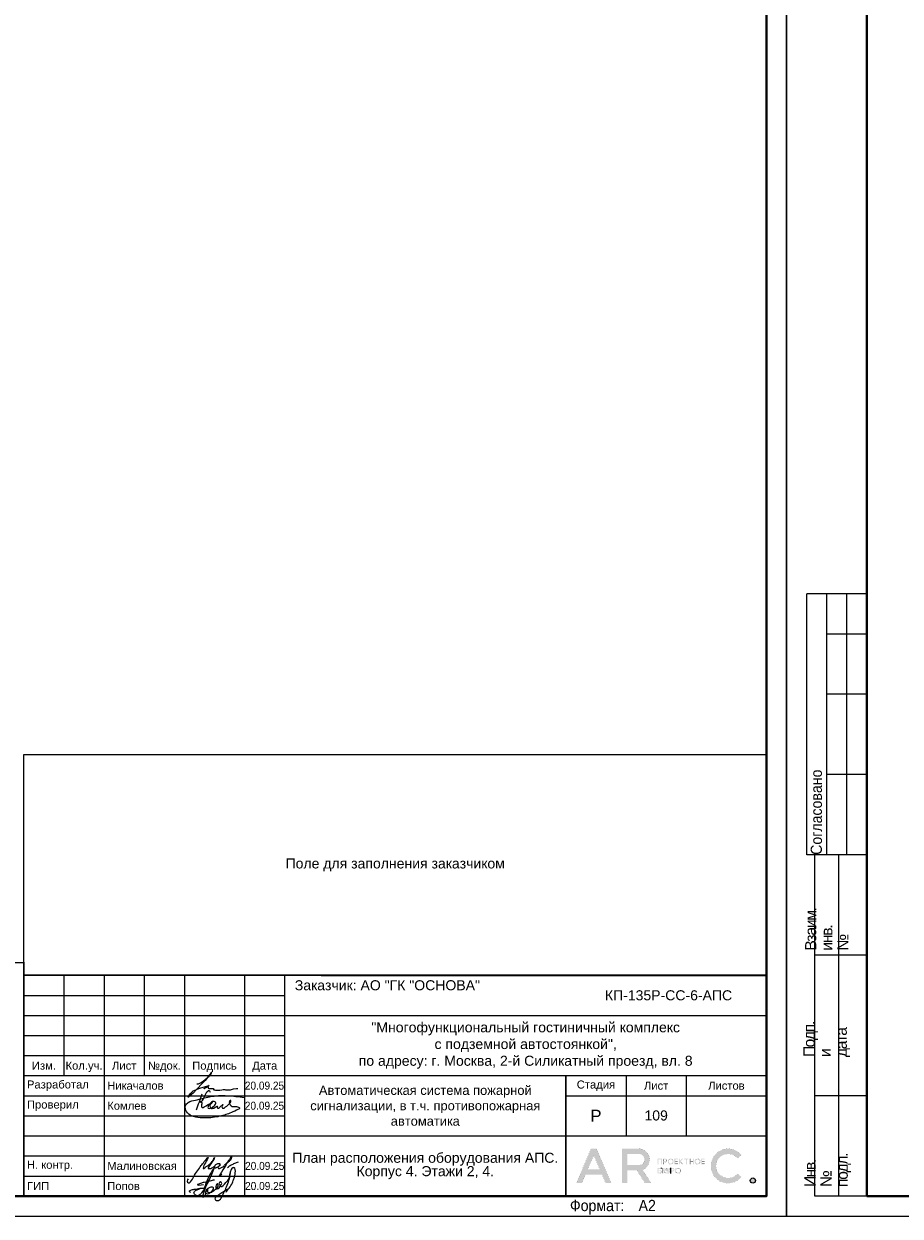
# Model space of a CAD drawing. Header units: millimetres. Extents: x -816133 to 919604, y 87941 to 147341.
# Tile 24 of 256: x -414633 to -392805, y 87941 to 117641. Entities that reach past the tile are written whole.
import ezdxf
from ezdxf.enums import TextEntityAlignment as Align

# ---------------------------------------------------------------- set-up
doc = ezdxf.new("R2010")
doc.units = ezdxf.units.MM
doc.layers.get('Defpoints').update_dxf_attribs({"color": 252})
for name, color, linetype, lineweight in [('DB CP Оформление', 7, 'Continuous', 25), ('format-line3', 7, 'Continuous', 13), ('Охрана входов', 252, 'Continuous', 30), ('Рамка', 7, 'Continuous', 18)]:
    doc.layers.add(name, color=color, linetype=linetype, lineweight=lineweight)
doc.layers.add('DB CP Подписи', color=7, linetype='Continuous', lineweight=25, true_color=0x0a45f5)
doc.layers.add('Автоматика', color=1, linetype='Continuous')
doc.layers.add('формат', color=250, linetype='Continuous')
doc.styles.add('Arial', font='arial.ttf', dxfattribs={"width": 0.9, "height": 699.9999999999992})
doc.styles.add('CP.Text', font='arial.ttf')
doc.styles.add('CP.Text дата', font='arial.ttf', dxfattribs={"width": 0.9})

# ---------------------------------------------------------------- blocks, each defined once
blk = doc.blocks.new('*U1162')
for p, q in [((-821, 155), (-836, 155)), ((-836, 90), (-836, 155)), ((-821, 145), (-831, 145)), ((-821, 130), (-831, 130)), ((-821, 110), (-831, 110)), ((-834, 90), (-836, 89.99999999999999)), ((-834, 5.00000000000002), (-834, 90)), ((-821, 90), (-834, 90)), ((-828, 5.00000000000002), (-828, 90)), ((-821, 65), (-834, 65)), ((-821, 30.00000000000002), (-834, 30.00000000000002)), ((-821, 5.00000000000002), (-834, 5.00000000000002))]:
    blk.add_line(p, q)
at = {"color": 0, "lineweight": 0}
blk.add_lwpolyline([(-841, 3.464264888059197e-14), (6.661338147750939e-14, 6.661338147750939e-14), (-1.377945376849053e-14, 594.0000000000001), (-841.0000000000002, 594.0000000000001)], close=True, dxfattribs=at)
at = {"lineweight": 40}
blk.add_lwpolyline([(-821, 5.000000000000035), (-4.999999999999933, 5.000000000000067), (-5.000000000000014, 589.0000000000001), (-821.0000000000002, 589.0000000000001)], close=True, dxfattribs=at)
at = {"layer": 'format-line3', "linetype": 'ByBlock'}
for p, q in [((-831, 90), (-831, 155)), ((-826, 90), (-826, 155))]:
    blk.add_line(p, q, dxfattribs=at)
at = {"style": 'Arial', "width": 0.9}
blk.add_text('Формат:', height=2.8, dxfattribs=at).set_placement((-53.97311837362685, 1.250000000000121))
at = {"char_height": 2.8, "width": 0.2, "attachment_point": 4, "rotation": 90, "line_spacing_factor": 0.8571428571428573, "style": 'Arial'}
for s, insert in [('{\\W0.45993; }Согласовано', (-833.5827570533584, 90)), ('{\\W0.62543;\\T0.75; \\W1;Взаим. инв. №}', (-831, 66.13970657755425)), ('{\\W0.5838;\\T0.8; \\W1;Подп. и дата}', (-831, 39.62598852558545)), ('{\\W0.5838;\\T0.8; \\W1;Инв. № подл.}', (-830.7725095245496, 7.248463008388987))]:
    blk.add_mtext(s, dxfattribs=dict(at, insert=insert))
at = {"style": 'Arial', "width": 0.9, "flags": 8}
blk.add_attdef('FORMAT', (-36.87188609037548, 1.257088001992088), '', height=2.8, dxfattribs=at)
blk = doc.blocks.new('Попов')
at = {"layer": 'DB CP Подписи', "color": 160, "true_color": 0x0a45f5}
for points in [[(7.394956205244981, 7.032094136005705), (4.284556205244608, 0.8400941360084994), (3.982156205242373, 0.4944941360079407), (3.665356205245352, 0.2583778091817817), (3.190156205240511, 0.09837780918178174), (2.801356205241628, 0.2064941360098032), (2.509696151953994, 0.451294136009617), (2.383756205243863, 0.7680941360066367), (2.429696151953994, 0.9984941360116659), (2.62855620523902, 1.243294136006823), (3.319756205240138, 1.603294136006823), (3.895756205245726, 1.848094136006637), (4.370956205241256, 1.992094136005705), (4.918156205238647, 1.992094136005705)], [(7.394956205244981, 7.032094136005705), (6.962956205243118, 6.427294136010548), (4.918156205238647, 1.992094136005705)], [(8.094156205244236, 0.03369413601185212), (8.828556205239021, 0.5520941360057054), (9.980556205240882, 1.272094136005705), (10.85895620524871, 1.761694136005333), (10.41255620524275, 1.084894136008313), (11.57895620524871, 2.611294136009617), (12.16935620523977, 3.84969413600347), (12.471756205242, 4.713694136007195), (12.629696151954, 5.419294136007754), (12.689696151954, 6.2400941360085), (12.54375620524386, 6.945694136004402), (12.34215620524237, 7.075294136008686), (12.03975620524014, 7.075294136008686), (11.64969615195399, 6.6000941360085), (11.379696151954, 5.779294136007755), (11.21895620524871, 4.728094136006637), (10.72935620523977, 3.014494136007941), (9.418956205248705, 0.0336941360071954)], [(3.521356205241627, 2.971294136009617), (3.294445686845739, 2.859738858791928), (4.789696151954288, 2.859738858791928)], [(3.521356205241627, 2.971294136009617), (4.126156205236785, 3.244894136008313), (4.932556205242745, 3.475294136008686), (6.444556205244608, 3.835294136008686), (7.495756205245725, 4.080094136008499)], [(5.979696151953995, 4.069175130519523), (4.859696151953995, -0.1216221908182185), (5.311356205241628, 0.624094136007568), (5.311356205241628, 0.8688941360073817), (5.624396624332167, 1.697142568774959), (6.247356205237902, 2.150494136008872), (6.650556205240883, 2.323294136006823), (6.909756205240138, 2.323294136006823), (7.125756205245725, 2.150494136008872), (7.125756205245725, 1.747294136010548), (6.82335620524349, 1.243294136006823), (6.333756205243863, 0.7968941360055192), (5.714556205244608, 0.5088941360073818), (5.412156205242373, 0.5952941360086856), (5.49855620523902, 1.286494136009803), (5.817585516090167, 1.879286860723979), (5.714556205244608, 1.286494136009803), (5.829756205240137, 0.9552941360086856), (6.146556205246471, 0.8832941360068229), (6.794556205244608, 1.012894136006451), (7.528956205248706, 1.459294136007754), (8.119356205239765, 2.064094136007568), (8.407356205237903, 2.510494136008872), (8.407356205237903, 2.899294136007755), (8.320956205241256, 3.028894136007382), (8.090556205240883, 2.956894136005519), (7.816956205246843, 2.366494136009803), (7.816956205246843, 1.963294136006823), (7.989756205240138, 1.776094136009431), (8.364156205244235, 1.891294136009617), (8.82495620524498, 2.323294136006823), (9.055356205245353, 2.697694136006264), (9.271356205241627, 3.302494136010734), (9.012156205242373, 3.561694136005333), (8.882556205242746, 3.561694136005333), (8.709696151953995, 3.3600941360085), (8.709696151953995, 2.978377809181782), (9.039696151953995, 2.408377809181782), (10.349696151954, 3.378377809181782), (11.11969615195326, 4.410259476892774), (11.27818451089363, 5.133235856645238), (11.35539592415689, 5.654323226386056), (11.38831620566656, 5.819447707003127), (11.35539592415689, 5.654323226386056)], [(1.534156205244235, 0.8688941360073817), (1.303756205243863, 1.041694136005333), (1.217356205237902, 1.214494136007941), (1.447756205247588, 1.416094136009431), (2.038156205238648, 1.603294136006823), (2.815756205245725, 1.761694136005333), (3.506956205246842, 1.876894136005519), (4.357209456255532, 1.989153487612), (4.918156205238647, 1.992094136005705)]]:
    blk.add_spline(points, degree=3, dxfattribs=at)
at = {"layer": 'DB CP Подписи'}
blk.add_spline([(8.094156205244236, 0.03369413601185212), (7.791756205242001, -0.2544480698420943), (7.618956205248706, -0.4847058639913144), (7.618956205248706, -0.8015058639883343), (7.950156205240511, -1.060705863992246), (8.569356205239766, -1.060705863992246), (8.943756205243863, -0.7583058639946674), (9.116556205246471, -0.4991058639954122), (9.418956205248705, 0.0336941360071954)], degree=3, dxfattribs=at)
blk = doc.blocks.new('A$Cf51998ab')
at = {"layer": 'DB CP Подписи'}
for points in [[(2.024743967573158, 7.175397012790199), (0.02474396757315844, 3.175397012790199), (2.524743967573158, 0.1753970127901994), (9.524743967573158, 6.675397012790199), (17.02474396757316, 19.1753970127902), (23.52474396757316, 28.6753970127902), (29.02474396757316, 35.6753970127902), (35.52474396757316, 43.6753970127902), (36.52474396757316, 44.6753970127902), (30.02474396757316, 30.6753970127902), (28.52474396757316, 26.1753970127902), (28.52474396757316, 25.1753970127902), (31.52474396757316, 26.6753970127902), (36.02474396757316, 30.1753970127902), (43.52474396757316, 36.1753970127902), (45.52474396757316, 39.1753970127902), (47.52474396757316, 42.6753970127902), (47.52474396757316, 43.1753970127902), (48.02474396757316, 44.1753970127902), (40.52474396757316, 31.1753970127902), (37.52474396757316, 25.6753970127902), (40.52474396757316, 25.1753970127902), (47.02474396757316, 28.6753970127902), (47.52474396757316, 29.1753970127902)], [(66.52474396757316, 31.6753970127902), (75.02474396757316, 39.1753970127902), (79.02474396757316, 43.6753970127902), (79.52474396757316, 46.6753970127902), (75.02474396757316, 41.6753970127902), (69.02474396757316, 32.6753970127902), (61.02474396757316, 18.6753970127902), (57.02474396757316, 11.6753970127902), (61.52474396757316, 15.6753970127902)], [(57.52474396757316, 34.1753970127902), (54.52474396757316, 34.1753970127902), (50.02474396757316, 31.1753970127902), (49.52474396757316, 26.1753970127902), (54.02474396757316, 27.6753970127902), (56.02474396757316, 29.1753970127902), (58.02474396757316, 33.1753970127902), (57.52474396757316, 34.1753970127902)], [(59.02474396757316, 30.6753970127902), (55.49455854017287, 28.71229258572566), (55.52474396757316, 25.6753970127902), (57.52474396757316, 25.6753970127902), (62.02474396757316, 27.6753970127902), (65.02474396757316, 29.6753970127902), (65.52474396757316, 30.1753970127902)], [(71.80259313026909, 27.23596012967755), (75.18207571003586, 30.02247973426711), (81.43411698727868, 33.40007838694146), (87.77064376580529, 36.27103771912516), (91.06563812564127, 37.45319772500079)]]:
    blk.add_spline(points, degree=3, dxfattribs=at)
blk = doc.blocks.new('Лого')
at = {"layer": 'DB CP Оформление'}
h = blk.add_hatch(color=0, dxfattribs=at)
edge = h.paths.add_edge_path()
edge.add_line((-3.149615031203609, 491.8564630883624), (-2.145539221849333, 491.0307320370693))
edge.add_arc((-5.466713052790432, 493.7619962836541), 4.300000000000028, 39.43316774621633, 320.5668322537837, ccw=False)
edge.add_line((-2.145539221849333, 496.4932605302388), (-3.149615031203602, 495.6675294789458))
edge.add_arc((-5.466713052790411, 493.7619962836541), 3.000000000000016, 39.43316774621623, 320.5668322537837)
edge = h.paths.add_edge_path()
edge.add_arc((0.7039796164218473, 490.1453402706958), 0.65, 0, 360)
h.paths.add_polyline_path([(-38.91856638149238, 496.3972109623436), (-37.43639440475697, 492.9290438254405), (-40.40073835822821, 492.9290438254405)], flags=16)
edge = h.paths.add_edge_path(flags=16)
edge.add_line((-30.56831019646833, 493.9825875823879), (-27.63778042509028, 493.9825875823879))
edge.add_arc((-27.63778042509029, 495.2825875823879), 1.299999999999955, 270.0000000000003, 360.0000000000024)
edge.add_line((-26.33778042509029, 495.2825875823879), (-26.33778042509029, 495.4512324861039))
edge.add_arc((-27.63778042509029, 495.4512324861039), 1.300000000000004, 359.9999999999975, 449.9999999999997)
edge.add_line((-27.63778042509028, 496.7512324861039), (-30.56831019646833, 496.7512324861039))
edge.add_line((-30.56831019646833, 496.7512324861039), (-30.56831019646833, 493.9825875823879))
h.paths.add_polyline_path([(-35.9689509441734, 489.4953402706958), (-36.88082038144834, 491.6290438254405), (-40.956312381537, 491.6290438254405), (-41.8681818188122, 489.4953402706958), (-43.28192242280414, 489.4953402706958), (-39.6254366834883, 498.0512324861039), (-38.21169607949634, 498.0512324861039), (-34.55521034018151, 489.4953402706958)])
edge = h.paths.add_edge_path()
edge.add_line((-30.56831019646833, 489.4953402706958), (-31.86831019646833, 489.4953402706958))
edge.add_line((-31.86831019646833, 489.4953402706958), (-31.86831019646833, 498.0512324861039))
edge.add_line((-31.86831019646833, 498.0512324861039), (-27.63778042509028, 498.0512324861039))
edge.add_arc((-27.63778042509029, 495.4512324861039), 2.600000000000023, 0, 89.99999999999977, ccw=False)
edge.add_line((-25.03778042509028, 495.4512324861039), (-25.03778042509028, 495.2825875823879))
edge.add_arc((-27.63778042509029, 495.2825875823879), 2.600000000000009, -70.23716168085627, 0, ccw=False)
edge.add_line((-26.75864866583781, 492.8357268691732), (-24.6131234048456, 489.4953402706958))
edge.add_line((-24.6131234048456, 489.4953402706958), (-26.15818166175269, 489.4953402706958))
edge.add_line((-26.15818166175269, 489.4953402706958), (-28.20534579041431, 492.6825875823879))
edge.add_line((-28.20534579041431, 492.6825875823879), (-30.56831019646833, 492.6825875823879))
edge.add_line((-30.56831019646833, 492.6825875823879), (-30.56831019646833, 489.4953402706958))
edge = h.paths.add_edge_path(flags=16)
edge.add_line((-21.27053753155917, 492.6928723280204), (-21.27053753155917, 492.5228723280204))
edge.add_arc((-20.82053753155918, 492.5228723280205), 0.4499999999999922, 180.0000000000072, 270.0000000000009)
edge.add_line((-20.82053753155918, 492.0728723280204), (-20.69150461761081, 492.0728723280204))
edge.add_arc((-20.6915046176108, 492.5228723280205), 0.4500000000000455, 269.9999999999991, 359.9999999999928)
edge.add_line((-20.24150461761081, 492.5228723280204), (-20.24150461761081, 492.6928723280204))
edge.add_arc((-20.69150461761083, 492.6928723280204), 0.4500000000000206, 0, 89.99999999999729)
edge.add_line((-20.69150461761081, 493.1428723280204), (-20.82053753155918, 493.1428723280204))
edge.add_arc((-20.82053753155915, 492.6928723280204), 0.4500000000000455, 90.00000000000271, 180)
edge = h.paths.add_edge_path(flags=17)
edge.add_line((-21.62964566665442, 491.9228723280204), (-21.62964566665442, 492.5328723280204))
edge.add_line((-21.62964566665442, 492.5328723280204), (-21.45053753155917, 492.5328723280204))
edge.add_line((-21.45053753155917, 492.5328723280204), (-21.45053753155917, 492.5228723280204))
edge.add_arc((-20.85053753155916, 492.5228723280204), 0.6000000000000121, 180, 269.999999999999)
edge.add_line((-20.85053753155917, 491.9228723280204), (-20.66150461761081, 491.9228723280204))
edge.add_arc((-20.66150461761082, 492.5228723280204), 0.6000000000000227, 270.000000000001, 360)
edge.add_line((-20.06150461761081, 492.5228723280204), (-20.06150461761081, 492.6928723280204))
edge.add_arc((-20.66150461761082, 492.6928723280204), 0.6000000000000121, 0, 89.99999999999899)
edge.add_line((-20.66150461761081, 493.2928723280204), (-20.85053753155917, 493.2928723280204))
edge.add_arc((-20.85053753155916, 492.6928723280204), 0.6000000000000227, 90.00000000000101, 180)
edge.add_line((-21.45053753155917, 492.6928723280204), (-21.45053753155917, 492.6828723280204))
edge.add_line((-21.45053753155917, 492.6828723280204), (-21.62964566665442, 492.6828723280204))
edge.add_line((-21.62964566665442, 492.6828723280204), (-21.62964566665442, 493.2928723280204))
edge.add_line((-21.62964566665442, 493.2928723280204), (-21.80964566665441, 493.2928723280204))
edge.add_line((-21.80964566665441, 493.2928723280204), (-21.80964566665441, 491.9228723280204))
edge.add_line((-21.80964566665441, 491.9228723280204), (-21.62964566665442, 491.9228723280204))
edge = h.paths.add_edge_path(flags=16)
edge.add_line((-18.44160413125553, 492.6928723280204), (-18.44160413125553, 492.5228723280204))
edge.add_arc((-17.99160413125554, 492.5228723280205), 0.4499999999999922, 180.0000000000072, 270.0000000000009)
edge.add_line((-17.99160413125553, 492.0728723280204), (-17.86257121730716, 492.0728723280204))
edge.add_arc((-17.86257121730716, 492.5228723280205), 0.4500000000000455, 269.9999999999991, 359.9999999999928)
edge.add_line((-17.41257121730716, 492.5228723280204), (-17.41257121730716, 492.6928723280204))
edge.add_arc((-17.86257121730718, 492.6928723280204), 0.4500000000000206, 0, 89.99999999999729)
edge.add_line((-17.86257121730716, 493.1428723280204), (-17.99160413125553, 493.1428723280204))
edge.add_arc((-17.99160413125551, 492.6928723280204), 0.4500000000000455, 90.00000000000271, 180)
edge = h.paths.add_edge_path()
edge.add_line((-18.62160413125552, 492.6928723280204), (-18.62160413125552, 492.5228723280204))
edge.add_arc((-18.02160413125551, 492.5228723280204), 0.6000000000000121, 180, 269.999999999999)
edge.add_line((-18.02160413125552, 491.9228723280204), (-17.83257121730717, 491.9228723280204))
edge.add_arc((-17.83257121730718, 492.5228723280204), 0.6000000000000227, 270.000000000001, 360)
edge.add_line((-17.23257121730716, 492.5228723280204), (-17.23257121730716, 492.6928723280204))
edge.add_arc((-17.83257121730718, 492.6928723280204), 0.6000000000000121, 0, 89.99999999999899)
edge.add_line((-17.83257121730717, 493.2928723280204), (-18.02160413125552, 493.2928723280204))
edge.add_arc((-18.02160413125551, 492.6928723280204), 0.6000000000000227, 90.00000000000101, 180)
edge = h.paths.add_edge_path(flags=16)
edge.add_line((-13.61226025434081, 494.9777851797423), (-13.61226025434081, 494.8077851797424))
edge.add_arc((-13.16226025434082, 494.8077851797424), 0.4499999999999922, 180.0000000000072, 270.0000000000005)
edge.add_line((-13.16226025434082, 494.3577851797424), (-13.03322734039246, 494.3577851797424))
edge.add_arc((-13.03322734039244, 494.8077851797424), 0.4500000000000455, 269.9999999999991, 359.9999999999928)
edge.add_line((-12.58322734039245, 494.8077851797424), (-12.58322734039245, 494.9777851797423))
edge.add_arc((-13.03322734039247, 494.9777851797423), 0.4500000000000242, 0, 89.99999999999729)
edge.add_line((-13.03322734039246, 495.4277851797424), (-13.16226025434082, 495.4277851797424))
edge.add_arc((-13.16226025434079, 494.9777851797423), 0.4500000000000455, 90.00000000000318, 180)
edge = h.paths.add_edge_path()
edge.add_line((-13.79226025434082, 494.9777851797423), (-13.79226025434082, 494.8077851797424))
edge.add_arc((-13.19226025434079, 494.8077851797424), 0.6000000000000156, 180, 269.9999999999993)
edge.add_line((-13.19226025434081, 494.2077851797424), (-13.00322734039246, 494.2077851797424))
edge.add_arc((-13.00322734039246, 494.8077851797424), 0.6000000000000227, 270.000000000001, 360)
edge.add_line((-12.40322734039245, 494.8077851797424), (-12.40322734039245, 494.9777851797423))
edge.add_arc((-13.00322734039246, 494.9777851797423), 0.6000000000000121, 0, 89.99999999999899)
edge.add_line((-13.00322734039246, 495.5777851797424), (-13.19226025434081, 495.5777851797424))
edge.add_arc((-13.19226025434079, 494.9777851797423), 0.6000000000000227, 90.00000000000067, 180)
edge = h.paths.add_edge_path(flags=16)
edge.add_line((-20.28705089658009, 494.9777851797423), (-20.28705089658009, 494.8077851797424))
edge.add_arc((-19.8370508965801, 494.8077851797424), 0.4499999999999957, 180.0000000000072, 270.0000000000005)
edge.add_line((-19.83705089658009, 494.3577851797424), (-19.70801798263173, 494.3577851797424))
edge.add_arc((-19.70801798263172, 494.8077851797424), 0.4500000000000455, 269.9999999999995, 359.9999999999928)
edge.add_line((-19.25801798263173, 494.8077851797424), (-19.25801798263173, 494.9777851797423))
edge.add_arc((-19.70801798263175, 494.9777851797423), 0.4500000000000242, 0, 89.99999999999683)
edge.add_line((-19.70801798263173, 495.4277851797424), (-19.83705089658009, 495.4277851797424))
edge.add_arc((-19.83705089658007, 494.9777851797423), 0.4500000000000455, 90.00000000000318, 180)
edge = h.paths.add_edge_path()
edge.add_line((-20.46705089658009, 494.9777851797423), (-20.46705089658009, 494.8077851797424))
edge.add_arc((-19.86705089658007, 494.8077851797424), 0.6000000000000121, 180, 269.999999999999)
edge.add_line((-19.86705089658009, 494.2077851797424), (-19.67801798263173, 494.2077851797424))
edge.add_arc((-19.67801798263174, 494.8077851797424), 0.6000000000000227, 270.000000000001, 360)
edge.add_line((-19.07801798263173, 494.8077851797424), (-19.07801798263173, 494.9777851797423))
edge.add_arc((-19.67801798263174, 494.9777851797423), 0.6000000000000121, 0, 89.99999999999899)
edge.add_line((-19.67801798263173, 495.5777851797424), (-19.86705089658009, 495.5777851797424))
edge.add_arc((-19.86705089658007, 494.9777851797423), 0.6000000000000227, 90.00000000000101, 180)
edge = h.paths.add_edge_path(flags=16)
edge.add_arc((-19.22667760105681, 492.7878723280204), 0.1800000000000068, 270.0000000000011, 360)
edge.add_line((-19.04667760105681, 492.7878723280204), (-19.0466776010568, 492.9328723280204))
edge.add_arc((-19.22667760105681, 492.9328723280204), 0.1800000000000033, 0, 89.99999999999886)
edge.add_line((-19.2266776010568, 493.1128723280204), (-19.63443714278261, 493.1128723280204))
edge.add_line((-19.63443714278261, 493.1128723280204), (-19.6344371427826, 492.6078723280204))
edge.add_line((-19.6344371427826, 492.6078723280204), (-19.22667760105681, 492.6078723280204))
edge = h.paths.add_edge_path()
edge.add_line((-19.63443714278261, 491.9228723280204), (-19.81443714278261, 491.9228723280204))
edge.add_line((-19.81443714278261, 491.9228723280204), (-19.81443714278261, 493.2928723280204))
edge.add_line((-19.81443714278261, 493.2928723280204), (-19.2266776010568, 493.2928723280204))
edge.add_arc((-19.2266776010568, 492.9328723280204), 0.3600000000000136, 0, 89.99999999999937, ccw=False)
edge.add_line((-18.8666776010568, 492.9328723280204), (-18.86667760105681, 492.7878723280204))
edge.add_arc((-19.22667760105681, 492.7878723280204), 0.3600000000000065, -89.99999999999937, 0, ccw=False)
edge.add_line((-19.22667760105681, 492.4278723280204), (-19.63443714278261, 492.4278723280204))
edge.add_line((-19.63443714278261, 492.4278723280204), (-19.63443714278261, 491.9228723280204))
edge = h.paths.add_edge_path(flags=16)
edge.add_line((-22.41432519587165, 492.0728723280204), (-22.81592550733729, 492.0728723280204))
edge.add_line((-22.81592550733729, 492.0728723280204), (-22.81592550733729, 492.5700955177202))
edge.add_line((-22.81592550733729, 492.5700955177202), (-22.41432519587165, 492.5700955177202))
edge.add_arc((-22.41432519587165, 492.3900955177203), 0.17999999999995, -1.807620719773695e-11, 89.99999999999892, ccw=False)
edge.add_line((-22.23432519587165, 492.3900955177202), (-22.23432519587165, 492.2528723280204))
edge.add_arc((-22.41432519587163, 492.2528723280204), 0.1799999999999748, -90.00000000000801, 0, ccw=False)
h.paths.add_polyline_path([(-16.95626591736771, 495.5777851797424), (-17.51223811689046, 494.9677851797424), (-17.55459530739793, 494.9677851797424), (-17.55459530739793, 495.5777851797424), (-17.73459530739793, 495.5777851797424), (-17.73459530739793, 494.2077851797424), (-17.55459530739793, 494.2077851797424), (-17.55459530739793, 494.8177851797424), (-17.47826675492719, 494.8177851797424), (-16.92229455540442, 494.2077851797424), (-16.67874821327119, 494.2077851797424), (-17.32006333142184, 494.9114214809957), (-16.71271957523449, 495.5777851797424)])
edge = h.paths.add_edge_path()
edge.add_line((-22.10894538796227, 493.1128723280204), (-22.8159255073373, 493.1128723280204))
edge.add_line((-22.8159255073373, 493.1128723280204), (-22.81592550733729, 492.7200955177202))
edge.add_line((-22.81592550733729, 492.7200955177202), (-22.41432519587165, 492.7200955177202))
edge.add_arc((-22.41432519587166, 492.3600955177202), 0.3600000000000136, 0, 89.99999999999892, ccw=False)
edge.add_line((-22.05432519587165, 492.3600955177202), (-22.05432519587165, 492.2828723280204))
edge.add_arc((-22.41432519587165, 492.2828723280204), 0.3600000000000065, -89.99999999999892, 0, ccw=False)
edge.add_line((-22.41432519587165, 491.9228723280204), (-23.01592550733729, 491.9228723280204))
edge.add_line((-23.01592550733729, 491.9228723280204), (-23.01592550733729, 493.2928723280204))
edge.add_line((-23.01592550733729, 493.2928723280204), (-22.10894538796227, 493.2928723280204))
edge.add_line((-22.10894538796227, 493.2928723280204), (-22.10894538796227, 493.1128723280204))
h.paths.add_polyline_path([(-15.99401623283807, 495.3977851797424), (-16.45775531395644, 495.3977851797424), (-16.45775531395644, 495.5777851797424), (-15.35027715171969, 495.5777851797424), (-15.35027715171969, 495.3977851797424), (-15.81401623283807, 495.3977851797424), (-15.81401623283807, 494.2077851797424), (-15.99401623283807, 494.2077851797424)])
h.paths.add_polyline_path([(-14.219327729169, 494.9827851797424), (-14.219327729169, 495.5777851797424), (-14.039327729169, 495.5777851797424), (-14.039327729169, 494.2077851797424), (-14.219327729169, 494.2077851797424), (-14.219327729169, 494.8027851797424), (-14.92320967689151, 494.8027851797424), (-14.92320967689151, 494.2077851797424), (-15.10320967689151, 494.2077851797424), (-15.10320967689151, 495.5777851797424), (-14.92320967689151, 495.5777851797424), (-14.92320967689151, 494.9827851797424)])
h.paths.add_polyline_path([(-11.97615986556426, 494.8027851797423), (-11.97615986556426, 494.3877851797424), (-11.30687213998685, 494.3877851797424), (-11.30687213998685, 494.2077851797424), (-12.15615986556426, 494.2077851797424), (-12.15615986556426, 495.5777851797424), (-11.30687213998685, 495.5777851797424), (-11.30687213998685, 495.3977851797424), (-11.97615986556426, 495.3977851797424), (-11.97615986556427, 494.9827851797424), (-11.34484040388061, 494.9827851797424), (-11.34484040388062, 494.8027851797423)])
edge = h.paths.add_edge_path(flags=16)
edge.add_arc((-21.07411837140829, 495.0727851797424), 0.1800000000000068, 270.0000000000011, 360)
edge.add_line((-20.89411837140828, 495.0727851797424), (-20.89411837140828, 495.2177851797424))
edge.add_arc((-21.07411837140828, 495.2177851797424), 0.1800000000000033, 0, 89.99999999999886)
edge.add_line((-21.07411837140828, 495.3977851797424), (-21.48187791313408, 495.3977851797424))
edge.add_line((-21.48187791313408, 495.3977851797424), (-21.48187791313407, 494.8927851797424))
edge.add_line((-21.48187791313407, 494.8927851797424), (-21.07411837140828, 494.8927851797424))
h.paths.add_polyline_path([(-22.81592550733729, 494.2077851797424), (-23.01592550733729, 494.2077851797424), (-23.01592550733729, 495.5777851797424), (-21.90894538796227, 495.5777851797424), (-21.90894538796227, 494.2077851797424), (-22.10894538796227, 494.2077851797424), (-22.10894538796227, 495.3977851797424), (-22.81592550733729, 495.3977851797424)])
h.paths.add_polyline_path([(-18.65095050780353, 494.8027851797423), (-18.65095050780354, 494.3877851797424), (-17.98166278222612, 494.3877851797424), (-17.98166278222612, 494.2077851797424), (-18.83095050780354, 494.2077851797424), (-18.83095050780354, 495.5777851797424), (-17.98166278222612, 495.5777851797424), (-17.98166278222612, 495.3977851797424), (-18.65095050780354, 495.3977851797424), (-18.65095050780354, 494.9827851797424), (-18.01963104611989, 494.9827851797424), (-18.01963104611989, 494.8027851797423)])
edge = h.paths.add_edge_path()
edge.add_line((-21.48187791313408, 494.2077851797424), (-21.66187791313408, 494.2077851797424))
edge.add_line((-21.66187791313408, 494.2077851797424), (-21.66187791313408, 495.5777851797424))
edge.add_line((-21.66187791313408, 495.5777851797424), (-21.07411837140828, 495.5777851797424))
edge.add_arc((-21.07411837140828, 495.2177851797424), 0.3600000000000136, 0, 89.99999999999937, ccw=False)
edge.add_line((-20.71411837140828, 495.2177851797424), (-20.71411837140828, 495.0727851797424))
edge.add_arc((-21.07411837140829, 495.0727851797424), 0.3600000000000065, -89.99999999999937, 0, ccw=False)
edge.add_line((-21.07411837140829, 494.7127851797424), (-21.48187791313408, 494.7127851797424))
edge.add_line((-21.48187791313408, 494.7127851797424), (-21.48187791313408, 494.2077851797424))
edge = h.paths.add_edge_path()
edge.add_line((-19.81443714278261, 493.2928723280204), (-19.81443714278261, 491.9228723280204))
edge.add_line((-22.10894538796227, 493.2928723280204), (-22.10894538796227, 493.1128723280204))
at = {"layer": 'DB CP Оформление', "color": 0}
for p, q in [((-22.10894538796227, 493.2928723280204), (-22.10894538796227, 493.1128723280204)), ((-19.81443714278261, 493.2928723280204), (-19.81443714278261, 491.9228723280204))]:
    blk.add_line(p, q, dxfattribs=at)
at = {"layer": 'DB CP Оформление', "color": 0, "const_width": 0.01}
for points in [[(-35.9689509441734, 489.4953402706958), (-36.88082038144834, 491.6290438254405), (-40.956312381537, 491.6290438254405), (-41.8681818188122, 489.4953402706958), (-43.28192242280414, 489.4953402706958), (-39.6254366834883, 498.0512324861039), (-38.21169607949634, 498.0512324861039), (-34.55521034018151, 489.4953402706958)], [(-38.91856638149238, 496.3972109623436), (-37.43639440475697, 492.9290438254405), (-40.40073835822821, 492.9290438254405)], [(-22.81592550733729, 494.2077851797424), (-23.01592550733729, 494.2077851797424), (-23.01592550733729, 495.5777851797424), (-21.90894538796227, 495.5777851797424), (-21.90894538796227, 494.2077851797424), (-22.10894538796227, 494.2077851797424), (-22.10894538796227, 495.3977851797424), (-22.81592550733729, 495.3977851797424)], [(-18.65095050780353, 494.8027851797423), (-18.65095050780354, 494.3877851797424), (-17.98166278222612, 494.3877851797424), (-17.98166278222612, 494.2077851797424), (-18.83095050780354, 494.2077851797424), (-18.83095050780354, 495.5777851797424), (-17.98166278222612, 495.5777851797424), (-17.98166278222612, 495.3977851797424), (-18.65095050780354, 495.3977851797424), (-18.65095050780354, 494.9827851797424), (-18.01963104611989, 494.9827851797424), (-18.01963104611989, 494.8027851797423)], [(-16.95626591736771, 495.5777851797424), (-17.51223811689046, 494.9677851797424), (-17.55459530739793, 494.9677851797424), (-17.55459530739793, 495.5777851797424), (-17.73459530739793, 495.5777851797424), (-17.73459530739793, 494.2077851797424), (-17.55459530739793, 494.2077851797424), (-17.55459530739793, 494.8177851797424), (-17.47826675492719, 494.8177851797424), (-16.92229455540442, 494.2077851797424), (-16.67874821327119, 494.2077851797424), (-17.32006333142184, 494.9114214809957), (-16.71271957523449, 495.5777851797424)], [(-15.99401623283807, 495.3977851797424), (-16.45775531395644, 495.3977851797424), (-16.45775531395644, 495.5777851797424), (-15.35027715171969, 495.5777851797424), (-15.35027715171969, 495.3977851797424), (-15.81401623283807, 495.3977851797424), (-15.81401623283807, 494.2077851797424), (-15.99401623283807, 494.2077851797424)], [(-14.219327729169, 494.9827851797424), (-14.219327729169, 495.5777851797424), (-14.039327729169, 495.5777851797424), (-14.039327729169, 494.2077851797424), (-14.219327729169, 494.2077851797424), (-14.219327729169, 494.8027851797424), (-14.92320967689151, 494.8027851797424), (-14.92320967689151, 494.2077851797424), (-15.10320967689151, 494.2077851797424), (-15.10320967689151, 495.5777851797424), (-14.92320967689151, 495.5777851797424), (-14.92320967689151, 494.9827851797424)], [(-11.97615986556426, 494.8027851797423), (-11.97615986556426, 494.3877851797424), (-11.30687213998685, 494.3877851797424), (-11.30687213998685, 494.2077851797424), (-12.15615986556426, 494.2077851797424), (-12.15615986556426, 495.5777851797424), (-11.30687213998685, 495.5777851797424), (-11.30687213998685, 495.3977851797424), (-11.97615986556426, 495.3977851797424), (-11.97615986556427, 494.9827851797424), (-11.34484040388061, 494.9827851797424), (-11.34484040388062, 494.8027851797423)]]:
    blk.add_lwpolyline(points, close=True, dxfattribs=at)
for points in [[(-30.56831019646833, 489.4953402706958), (-31.86831019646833, 489.4953402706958), (-31.86831019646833, 498.0512324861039), (-27.63778042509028, 498.0512324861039, -0.414213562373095), (-25.03778042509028, 495.4512324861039), (-25.03778042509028, 495.2825875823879, -0.316436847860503), (-26.75864866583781, 492.8357268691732), (-24.6131234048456, 489.4953402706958), (-26.15818166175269, 489.4953402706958), (-28.20534579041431, 492.6825875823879), (-30.56831019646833, 492.6825875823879)], [(-30.56831019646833, 493.9825875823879), (-27.63778042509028, 493.9825875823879, 0.414213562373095), (-26.33778042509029, 495.2825875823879), (-26.33778042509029, 495.4512324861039, 0.414213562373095), (-27.63778042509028, 496.7512324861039), (-30.56831019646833, 496.7512324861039)], [(-3.149615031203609, 491.8564630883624), (-2.145539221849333, 491.0307320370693, -2.790346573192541), (-2.145539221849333, 496.4932605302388), (-3.149615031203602, 495.6675294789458, 2.790346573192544)], [(-22.10894538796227, 493.1128723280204), (-22.8159255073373, 493.1128723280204), (-22.81592550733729, 492.7200955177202), (-22.41432519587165, 492.7200955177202, -0.4142135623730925), (-22.05432519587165, 492.3600955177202), (-22.05432519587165, 492.2828723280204, -0.4142135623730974), (-22.41432519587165, 491.9228723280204), (-23.01592550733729, 491.9228723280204), (-23.01592550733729, 493.2928723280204), (-22.10894538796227, 493.2928723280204)], [(-21.62964566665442, 491.9228723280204), (-21.62964566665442, 492.5328723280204), (-21.45053753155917, 492.5328723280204), (-21.45053753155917, 492.5228723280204, 0.414213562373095), (-20.85053753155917, 491.9228723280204), (-20.66150461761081, 491.9228723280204, 0.414213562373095), (-20.06150461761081, 492.5228723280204), (-20.06150461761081, 492.6928723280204, 0.414213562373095), (-20.66150461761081, 493.2928723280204), (-20.85053753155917, 493.2928723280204, 0.414213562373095), (-21.45053753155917, 492.6928723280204), (-21.45053753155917, 492.6828723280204), (-21.62964566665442, 492.6828723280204), (-21.62964566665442, 493.2928723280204), (-21.80964566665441, 493.2928723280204), (-21.80964566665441, 491.9228723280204)], [(-21.48187791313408, 494.2077851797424), (-21.66187791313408, 494.2077851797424), (-21.66187791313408, 495.5777851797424), (-21.07411837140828, 495.5777851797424, -0.4142135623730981), (-20.71411837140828, 495.2177851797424), (-20.71411837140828, 495.0727851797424, -0.4142135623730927), (-21.07411837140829, 494.7127851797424), (-21.48187791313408, 494.7127851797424)], [(-21.07411837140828, 494.8927851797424, 0.4142135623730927), (-20.89411837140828, 495.0727851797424), (-20.89411837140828, 495.2177851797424, 0.4142135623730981), (-21.07411837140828, 495.3977851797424), (-21.48187791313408, 495.3977851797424), (-21.48187791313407, 494.8927851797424)], [(-21.27053753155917, 492.6928723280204), (-21.27053753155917, 492.5228723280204, 0.414213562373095), (-20.82053753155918, 492.0728723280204), (-20.69150461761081, 492.0728723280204, 0.414213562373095), (-20.24150461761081, 492.5228723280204), (-20.24150461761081, 492.6928723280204, 0.414213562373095), (-20.69150461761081, 493.1428723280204), (-20.82053753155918, 493.1428723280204, 0.414213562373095)], [(-20.46705089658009, 494.9777851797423), (-20.46705089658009, 494.8077851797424, 0.414213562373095), (-19.86705089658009, 494.2077851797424), (-19.67801798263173, 494.2077851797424, 0.414213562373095), (-19.07801798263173, 494.8077851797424), (-19.07801798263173, 494.9777851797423, 0.414213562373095), (-19.67801798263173, 495.5777851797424), (-19.86705089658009, 495.5777851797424, 0.414213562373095)], [(-20.28705089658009, 494.9777851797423), (-20.28705089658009, 494.8077851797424, 0.414213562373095), (-19.83705089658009, 494.3577851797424), (-19.70801798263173, 494.3577851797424, 0.414213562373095), (-19.25801798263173, 494.8077851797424), (-19.25801798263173, 494.9777851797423, 0.414213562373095), (-19.70801798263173, 495.4277851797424), (-19.83705089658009, 495.4277851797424, 0.414213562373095)], [(-19.63443714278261, 491.9228723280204), (-19.81443714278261, 491.9228723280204), (-19.81443714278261, 493.2928723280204), (-19.2266776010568, 493.2928723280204, -0.4142135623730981), (-18.8666776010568, 492.9328723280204), (-18.86667760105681, 492.7878723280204, -0.4142135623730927), (-19.22667760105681, 492.4278723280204), (-19.63443714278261, 492.4278723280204)], [(-19.22667760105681, 492.6078723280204, 0.4142135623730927), (-19.04667760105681, 492.7878723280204), (-19.0466776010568, 492.9328723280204, 0.4142135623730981), (-19.2266776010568, 493.1128723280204), (-19.63443714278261, 493.1128723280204), (-19.6344371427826, 492.6078723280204)], [(-18.62160413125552, 492.6928723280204), (-18.62160413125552, 492.5228723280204, 0.414213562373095), (-18.02160413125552, 491.9228723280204), (-17.83257121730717, 491.9228723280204, 0.414213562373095), (-17.23257121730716, 492.5228723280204), (-17.23257121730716, 492.6928723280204, 0.414213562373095), (-17.83257121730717, 493.2928723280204), (-18.02160413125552, 493.2928723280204, 0.414213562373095)], [(-18.44160413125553, 492.6928723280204), (-18.44160413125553, 492.5228723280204, 0.414213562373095), (-17.99160413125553, 492.0728723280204), (-17.86257121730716, 492.0728723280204, 0.414213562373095), (-17.41257121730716, 492.5228723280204), (-17.41257121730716, 492.6928723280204, 0.414213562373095), (-17.86257121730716, 493.1428723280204), (-17.99160413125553, 493.1428723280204, 0.414213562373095)], [(-13.79226025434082, 494.9777851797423), (-13.79226025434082, 494.8077851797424, 0.414213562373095), (-13.19226025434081, 494.2077851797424), (-13.00322734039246, 494.2077851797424, 0.414213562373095), (-12.40322734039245, 494.8077851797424), (-12.40322734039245, 494.9777851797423, 0.414213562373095), (-13.00322734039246, 495.5777851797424), (-13.19226025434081, 495.5777851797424, 0.414213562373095)], [(-13.61226025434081, 494.9777851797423), (-13.61226025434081, 494.8077851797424, 0.414213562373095), (-13.16226025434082, 494.3577851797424), (-13.03322734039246, 494.3577851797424, 0.414213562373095), (-12.58322734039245, 494.8077851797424), (-12.58322734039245, 494.9777851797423, 0.414213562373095), (-13.03322734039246, 495.4277851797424), (-13.16226025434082, 495.4277851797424, 0.414213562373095)], [(-22.41432519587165, 492.0728723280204), (-22.81592550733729, 492.0728723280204), (-22.81592550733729, 492.5700955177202), (-22.41432519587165, 492.5700955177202, -0.4142135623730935), (-22.23432519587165, 492.3900955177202), (-22.23432519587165, 492.2528723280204, -0.4142135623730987)]]:
    blk.add_lwpolyline(points, format="xyb", close=True, dxfattribs=at)
at = {"layer": 'DB CP Оформление', "color": 0}
blk.add_circle((0.7039796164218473, 490.1453402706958), 0.65, dxfattribs=at)
at = {"layer": 'Defpoints', "color": 0}
blk.add_lwpolyline([(-45.89650028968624, 501.2732863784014), (4.103499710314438, 501.2732863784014), (4.103499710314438, 486.2732863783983), (-45.89650028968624, 486.2732863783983)], close=True, dxfattribs=at)
blk = doc.blocks.new('A$C5BE547C8')
at = {"layer": 'DB CP Подписи', "color": 160, "true_color": 0x0a45f5}
for points in [[(-36.17550682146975, 134.4371501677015), (61.71678818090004, 412.4869762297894)], [(12.77064067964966, 273.4620631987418), (54.9465189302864, 284.4855278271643), (94.154754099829, 355.2698806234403), (190.2780455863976, 461.4464249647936), (197.8667517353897, 439.9583000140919)], [(553.6754189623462, 292.4671654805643), (541.1363445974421, 294.8536106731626), (543.5881781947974, 221.3447915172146), (618.3679039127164, 188.8783703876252), (688.8570107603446, 181.5274854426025), (702.341915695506, 169.2760206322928), (655.1448083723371, 128.8461685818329), (445.8771119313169, 43.72502877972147), (210.5232081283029, -1.356840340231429), (25.1820216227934, -2.336883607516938), (-119.9528827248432, 30.00445333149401), (-207.229957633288, 105.4676031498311), (-226.8427679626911, 202.491644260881), (-177.8107121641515, 263.2541753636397), (-54.24994114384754, 301.4757719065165), (189.9297362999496, 360.2782164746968), (498.8316938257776, 377.9189649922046), (787.0024744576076, 349.3846527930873)], [(12.77064067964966, 273.4620631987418), (53.68175455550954, 259.2054039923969), (47.35787273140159, 207.3811667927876), (60.00563637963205, 173.2529950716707), (97.94904722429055, 183.3650324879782)], [(97.94904722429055, 183.3650324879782), (177.0679458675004, 224.8184770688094), (161.8986921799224, 163.5096667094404), (207.1457470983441, 161.4226177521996), (266.314922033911, 204.5548820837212), (296.9437179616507, 255.3396693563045), (253.785020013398, 280.3842265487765), (197.7158576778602, 243.8061435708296), (177.076149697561, 224.897245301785)], [(240.4512582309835, 278.160545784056), (216.6761126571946, 242.9138925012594), (193.0570860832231, 200.9501308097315), (214.3763311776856, 163.8837520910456), (260.4151262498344, 165.1061032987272), (324.2741268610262, 195.7046833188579), (317.2758679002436, 178.2197674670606), (323.3993369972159, 165.9803596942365), (371.5122399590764, 186.0879841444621), (421.3747226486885, 228.0517155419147), (401.2547955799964, 186.9622102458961), (414.3764636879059, 162.4833644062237), (464.2389463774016, 183.4652452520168), (539.4700353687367, 247.2851138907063), (556.5207641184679, 274.5734312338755), (553.6754189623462, 292.4671654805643)]]:
    blk.add_spline(points, degree=3, dxfattribs=at)
blk = doc.blocks.new('Никачалов')
blk.add_lwpolyline([(-307.2528087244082, -10.52482762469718), (-266.7209943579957, -10.52482762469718), (-217.2917009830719, 12.19796214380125), (-151.053767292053, 56.65713122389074), (-104.5903002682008, 97.1639252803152), (-42.3079472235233, 148.5397506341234), (-2.762450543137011, 181.1417946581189), (25.90605847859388, 213.7455219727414), (43.7010164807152, 235.4819012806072), (55.56432182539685, 255.2404097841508), (61.49597449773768, 269.0720390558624), (48.64291482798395, 267.0958515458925), (20.96416013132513, 227.5771512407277), (-26.48906123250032, 171.2625404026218), (-43.29770154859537, 147.551656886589), (-106.566372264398, 73.45304175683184), (-171.8145516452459, 1.330614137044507), (-320.1058683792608, -151.8054015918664), (-406.1148320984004, -241.7118334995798), (-487.1818974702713, -312.8461673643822), (-518.8162328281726, -343.4720238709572), (-528.703466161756, -345.4482113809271), (-526.7239574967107, -334.5808633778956), (-516.8401608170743, -316.7968590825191), (-494.0998678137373, -283.2067213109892), (-477.294664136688, -261.4703420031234), (-435.7730954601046, -217.0111729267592), (-400.1831794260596, -188.3598206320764), (-362.6171914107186, -168.6013121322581), (-318.1297963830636, -150.8173078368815), (-234.0969046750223, -118.213580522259), (-154.0195936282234, -90.55032198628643), (-5.728276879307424, -52.01971543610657), (-125.3510846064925, -134.0213973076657), (-130.2929829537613, -133.0333035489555), (-128.316910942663, -131.0571160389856), (-95.39726961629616, -111.8204287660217), (-59.85203000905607, -95.76348443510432), (-27.71938084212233, -87.49177623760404), (-25.77080201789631, -90.41229184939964), (-29.66795968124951, -102.5757764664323), (-30.15252690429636, -110.3610126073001), (-29.17995580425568, -115.7122051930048), (-24.3102270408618, -121.0650810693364), (-17.49535610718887, -123.4974413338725), (-8.24390245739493, -125.9314848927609), (2.468126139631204, -127.3909010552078), (14.15272583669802, -127.3909010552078), (101.7906602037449, -127.3909010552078), (105.0348549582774, -129.2711407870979), (104.8664592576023, -152.815378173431), (110.9218312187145, -158.3651994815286), (128.4246742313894, -163.9133375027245), (156.4780234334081, -166.202617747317), (264.0107071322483, -165.9518068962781), (307.6251938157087, -158.1497378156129), (346.3905716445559, -151.961947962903), (383.8122205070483, -151.961947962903), (403.5351374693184, -158.7119581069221), (436.9152894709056, -161.67118948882), (526.11689822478, -161.927050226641), (598.5373598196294, -138.5208429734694), (676.6111056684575, -125.8742528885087), (713.761259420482, -126.4129070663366)])
blk = doc.blocks.new('ауацуа')
at = {"layer": 'DB CP Оформление'}
for p, q in [((-901444.4389830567, -47611.55045884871), (-882944.4389830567, -47611.55045884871)), ((-901444.4389830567, -53111.55045884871), (-901444.4389830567, -47611.55045884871)), ((-900444.4389830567, -47611.55045884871), (-900444.4389830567, -50111.55045884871)), ((-899444.4389830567, -47611.55045884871), (-899444.4389830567, -53111.55045884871)), ((-898444.4389830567, -47611.55045884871), (-898444.4389830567, -50111.55045884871)), ((-897444.4389830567, -47611.55045884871), (-897444.4389830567, -53111.55045884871)), ((-895944.4389830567, -47611.55045884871), (-895944.4389830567, -53111.55045884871)), ((-894944.4389830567, -53111.55045884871), (-894944.4389830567, -47612.58197722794)), ((-901444.4389830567, -48111.55045884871), (-894944.4389830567, -48111.55045884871)), ((-901444.4389830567, -48611.55045884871), (-894944.4389830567, -48611.55045884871)), ((-894944.4389830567, -48611.55045884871), (-882944.4389830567, -48611.55045884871)), ((-901444.4389830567, -49111.55045884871), (-894944.4389830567, -49111.55045884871)), ((-901444.4389830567, -49611.55045884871), (-894944.4389830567, -49611.55045884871)), ((-901444.4389830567, -50111.55045884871), (-882944.4389830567, -50111.55045884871)), ((-887944.4389830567, -53111.55045884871), (-887944.4389830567, -50111.55045884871)), ((-887944.4389830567, -50111.55045884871), (-887944.4389830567, -53111.55045884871)), ((-886444.4389830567, -50111.55045884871), (-886444.4389830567, -51611.55045884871)), ((-884944.4389830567, -50111.55045884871), (-884944.4389830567, -51611.55045884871)), ((-901444.4389830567, -50611.55045884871), (-894944.4389830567, -50611.55045884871)), ((-887944.4389830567, -50611.55045884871), (-882944.4389830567, -50611.55045884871)), ((-901444.4389830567, -51111.55045884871), (-894944.4389830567, -51111.55045884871)), ((-901444.4389830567, -51611.55045884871), (-894944.4389830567, -51611.55045884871)), ((-894944.4389830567, -51611.55045884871), (-882944.4389830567, -51611.55045884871)), ((-901444.4389830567, -52111.55045884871), (-894944.4389830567, -52111.55045884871)), ((-901444.4389830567, -52611.55045884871), (-894944.4389830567, -52611.55045884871)), ((-901444.4389830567, -53111.55045884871), (-882944.4389830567, -53111.55045884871))]:
    blk.add_line(p, q, dxfattribs=at)
at = {"layer": 'DB CP Оформление', "ltscale": 100}
blk.add_line((-882944.4389830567, -53111.55045884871), (-882944.4389830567, -47611.55045884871), dxfattribs=at)
at = {"layer": 'DB CP Оформление'}
blk.add_lwpolyline([(-887944.4389830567, -51611.55045884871), (-882944.4389830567, -51611.55045884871), (-882944.4389830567, -53111.55045884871), (-887944.4389830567, -53111.55045884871)], close=True, dxfattribs=at)
at = {"layer": 'DB CP Оформление', "color": 0, "xscale": 100, "yscale": 100, "zscale": 100}
blk.add_blockref('Лого', (-883354.7889540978, -101738.8790966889), dxfattribs=at)
at = {"layer": 'DB CP Подписи'}
blk.add_blockref('Никачалов', (-896824.2117446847, -50303.85781468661), dxfattribs=at)
at = {"layer": 'DB CP Подписи', "color": 160, "true_color": 0x0a45f5, "xscale": 1.445624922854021, "yscale": 1.445624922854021, "zscale": 1.445624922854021}
blk.add_blockref('A$C5BE547C8', (-897091.0831624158, -51157.1531102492), dxfattribs=at)
at = {"layer": 'DB CP Подписи'}
for name, p, xscale, yscale, zscale in [('A$Cf51998ab', (-897379.3541802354, -52782.28930560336), 14.0625, 14.0625, 14.0625), ('Попов', (-897444.4389830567, -53111.55045884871), 100, 100, 100)]:
    blk.add_blockref(name, p, dxfattribs=dict(at, xscale=xscale, yscale=yscale, zscale=zscale))
at = {"layer": 'DB CP Оформление', "style": 'CP.Text'}
for s, p in [('Изм.', (-900944.4389830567, -49861.55045884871)), ('Кол.уч.', (-899944.4389830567, -49861.55045884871)), ('Лист', (-898944.4389830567, -49861.55045884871)), ('№док.', (-897944.4389830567, -49861.55045884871)), ('Подпись', (-896694.4389830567, -49861.55045884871)), ('Дата', (-895444.4389830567, -49861.55045884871))]:
    blk.add_text(s, height=200, dxfattribs=at).set_placement(p, align=Align.MIDDLE_CENTER)
at = {"layer": 'DB CP Оформление'}
for s, insert, char_height, width, attachment_point, style in [('\\pxi1,t1;Заказчик: АО "ГК "ОСНОВА"', (-894944.4389830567, -47861.55045884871), 250, 8500, 4, 'CP.Text'), ('КП-135Р-СС-6-АПС', (-886970.4668877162, -48111.55045884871), 250, 3500.000000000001, 4, 'CP.Text'), ('"Многофункциональный гостиничный комплекс ^Jс подземной автостоянкой", \\Pпо адресу: г. Москва, 2-й Силикатный проезд, вл. 8', (-888944.4389830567, -49361.55045884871), 250, 12000, 5, 'CP.Text'), (' Разработал', (-901444.4389830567, -50361.55045884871), 200, 1999.999999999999, 4, 'CP.Text'), (' Никачалов', (-899444.4389830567, -50361.55045884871), 200, 1999.999999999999, 4, 'CP.Text'), ('20.09.25', (-895450.4190462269, -50361.55045884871), 200, 1000, 5, 'CP.Text дата'), ('\\pxl0.2375,r0.2375;Автоматическая система пожарной сигнализации, в т.ч. противопожарная автоматика', (-891444.4389830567, -50861.55045884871), 230, 6999.999999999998, 5, 'CP.Text'), ('Стадия', (-887194.4389830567, -50361.55045884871), 200, 1499.999999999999, 5, 'CP.Text'), ('Лист', (-885694.4389830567, -50361.55045884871), 200, 1499.999999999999, 5, 'CP.Text'), ('Листов', (-883944.4389830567, -50361.55045884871), 200, 2000, 5, 'CP.Text'), (' Проверил', (-901444.4389830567, -50861.55045884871), 200, 1999.999999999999, 4, 'CP.Text'), (' Комлев', (-899444.4389830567, -50861.55045884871), 200, 1999.999999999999, 4, 'CP.Text'), ('20.09.25', (-895450.4190462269, -50861.55045884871), 200, 1000, 5, 'CP.Text дата'), ('Р', (-887194.4389830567, -51111.55045884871), 300, 1499.999999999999, 5, 'CP.Text'), (' Н. контр.', (-901444.4389830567, -52361.55045884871), 200, 1999.999999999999, 4, 'CP.Text'), (' Малиновская', (-899444.4389830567, -52361.55045884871), 200, 1999.999999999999, 4, 'CP.Text'), ('20.09.25', (-895444.4389830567, -52361.55045884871), 200, 1000, 5, 'CP.Text дата'), (' ГИП', (-901444.4389830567, -52861.55045884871), 200, 1999.999999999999, 4, 'CP.Text'), (' Попов', (-899444.4389830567, -52861.55045884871), 200, 1999.999999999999, 4, 'CP.Text'), ('20.09.25', (-895444.4389830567, -52861.55045884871), 200, 1000, 5, 'CP.Text дата')]:
    blk.add_mtext(s, dxfattribs=dict(at, insert=insert, char_height=char_height, width=width, attachment_point=attachment_point, style=style))

msp = doc.modelspace()

# ---------------------------------------------------------------- linework, layer by layer
at = {"layer": 'Defpoints', "color": 0, "lineweight": 18, "ltscale": 0.008333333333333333}
msp.add_line((-407230.2768265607, 93933.32782162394), (-396133.4664154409, 93933.32782162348), dxfattribs=at)
at = {"layer": 'Defpoints'}
for points in [[(-414633.4664154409, 99441.01668652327), (-396133.4664154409, 99441.01668652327), (-396133.4664154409, 93941.01668654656), (-414633.4664154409, 93941.01668654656)], [(-414633.4664154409, 93941.01668654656), (-396133.4664154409, 93941.01668654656), (-396133.4664154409, 88441.01668656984), (-414633.4664154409, 88441.01668656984)]]:
    msp.add_lwpolyline(points, close=True, dxfattribs=at)
at = {"layer": 'Defpoints', "color": 3, "lineweight": 30}
msp.add_lwpolyline([(-423296.4664154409, 94252.01668656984), (-414633.4664154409, 94263.01668656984), (-414633.4664154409, 88441.01668656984), (-423296.4664154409, 88430.01668656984)], close=True, dxfattribs=at)
at = {"layer": 'Охрана входов', "color": 0, "lineweight": 18, "ltscale": 0.008333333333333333}
msp.add_line((-396133.4664154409, 95669.3271310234), (-396133.4651882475, 93933.32782162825), dxfattribs=at)
at = {"layer": 'Рамка'}
for p in [(-396133.4664154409, 93941.01668656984), (-414633.4664154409, 88441.01668656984)]:
    msp.add_line(p, (-396133.4664154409, 88441.01668656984), dxfattribs=at)

# ---------------------------------------------------------------- block references
msp.add_blockref('ауацуа', (486810.9725676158, 141552.5671454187))
at = {"layer": 'формат', "xscale": 100, "yscale": 100, "zscale": 100}
msp.add_blockref('*U1162', (-395633.4664154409, 87941.01668656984), dxfattribs=at).add_auto_attribs({'FORMAT': 'А2'})
msp.add_blockref('*U1162', (-311533.4664154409, 87941.01668656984), dxfattribs=at)

# ---------------------------------------------------------------- texts
at = {"layer": 'Defpoints', "insert": (-405383.4664862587, 96691.01673469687), "char_height": 250, "width": 18500, "attachment_point": 5, "style": 'CP.Text'}
msp.add_mtext('\\pxl0.2375,r0.2375;Поле для заполнения заказчиком', dxfattribs=at)
at = {"layer": 'Автоматика', "color": 7, "insert": (-404633.4664154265, 89191.0166865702), "char_height": 250, "width": 6999.999999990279, "attachment_point": 5, "line_spacing_factor": 0.8, "style": 'CP.Text'}
msp.add_mtext('\\pxqc;План расположения оборудования АПС.\\PКорпус 4. Этажи 2, 4. ', dxfattribs=at)
at = {"layer": 'Рамка', "style": 'CP.Text'}
msp.add_text('109', height=250, dxfattribs=at).set_placement((-398882.8550292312, 90449.390463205), align=Align.MIDDLE_CENTER)

doc.saveas('drawing.dxf')
